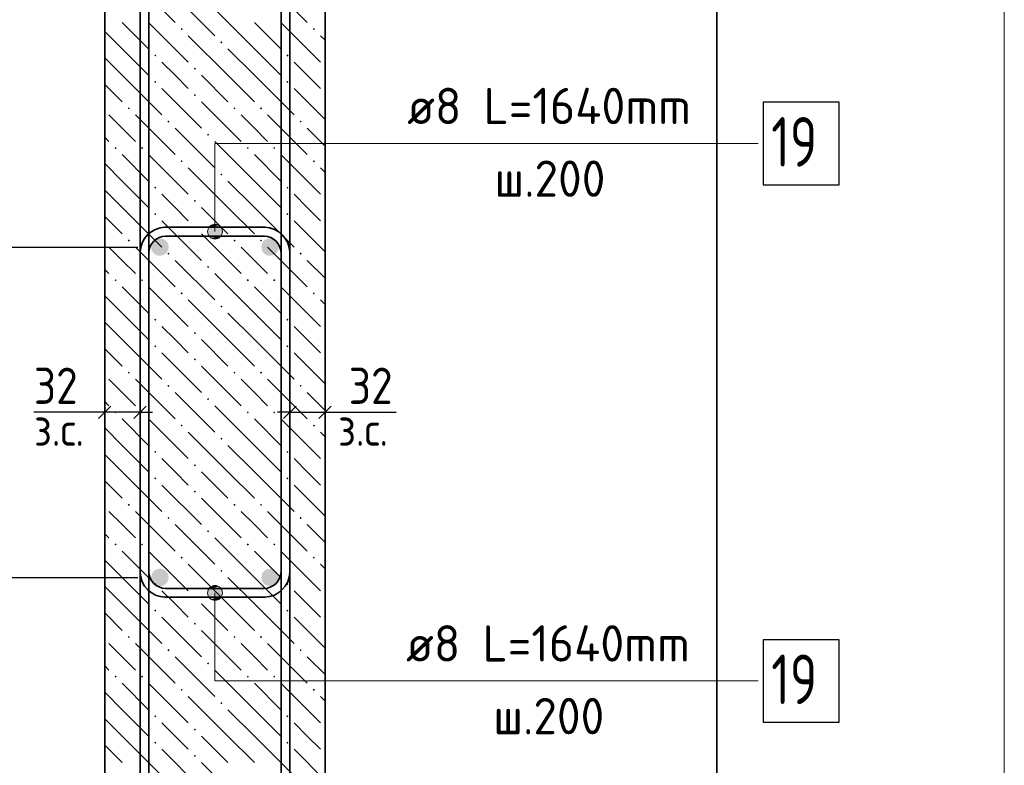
# Model space of a CAD drawing. Header units: millimetres. Extents: x 0 to 42000, y 0 to 29700.
# Tile 8 of 12: x 15087 to 21046, y 21412 to 25925. Entities that reach past the tile are written whole.
import ezdxf

# ---------------------------------------------------------------- set-up
doc = ezdxf.new("R2010")
doc.units = ezdxf.units.MM
for name, color, linetype, lineweight in [('S1 Продольная арматура', 7, 'Continuous', 35), ('Standard', 7, 'Continuous', 25), ('ЖБ Пилон', 7, 'Continuous', 35), ('Позиционная метка линия выноска', 7, 'Continuous', 13)]:
    doc.layers.add(name, color=color, linetype=linetype, lineweight=lineweight)
doc.layers.add('Размерная выноска', color=7, linetype='Continuous')
doc.layers.add('Хомут', color=7, linetype='Continuous', lineweight=25, true_color=0x6e3c1e)
doc.styles.add('ISOCPEUR', font='txt')

msp = doc.modelspace()

# ---------------------------------------------------------------- hatches: boundary and pattern name
at = {"layer": 'S1 Продольная арматура', "linetype": 'Continuous', "lineweight": 18, "transparency": 33554687}
for points in [[(15989.1, 24549), (15985, 24569.4), (15973.5, 24586.7), (15956.2, 24598.3), (15935.8, 24602.3), (15915.4, 24598.3), (15898, 24586.7), (15886.5, 24569.4), (15882.4, 24549), (15886.5, 24528.6), (15898, 24511.3), (15915.4, 24499.7), (15935.8, 24495.7), (15956.2, 24499.7), (15973.5, 24511.3), (15985, 24528.6)], [(15989.1, 24549), (15985, 24569.4), (15973.5, 24586.7), (15956.2, 24598.3), (15935.8, 24602.3), (15915.4, 24598.3), (15898, 24586.7), (15886.5, 24569.4), (15882.4, 24549), (15886.5, 24528.6), (15898, 24511.3), (15915.4, 24499.7), (15935.8, 24495.7), (15956.2, 24499.7), (15973.5, 24511.3), (15985, 24528.6)], [(16655.8, 24549), (16651.7, 24569.4), (16640.1, 24586.7), (16622.8, 24598.3), (16602.4, 24602.3), (16582, 24598.3), (16564.7, 24586.7), (16553.1, 24569.4), (16549.1, 24549), (16553.1, 24528.6), (16564.7, 24511.3), (16582, 24499.7), (16602.4, 24495.7), (16622.8, 24499.7), (16640.1, 24511.3), (16651.7, 24528.6)], [(16655.8, 24549), (16651.7, 24569.4), (16640.1, 24586.7), (16622.8, 24598.3), (16602.4, 24602.3), (16582, 24598.3), (16564.7, 24586.7), (16553.1, 24569.4), (16549.1, 24549), (16553.1, 24528.6), (16564.7, 24511.3), (16582, 24499.7), (16602.4, 24495.7), (16622.8, 24499.7), (16640.1, 24511.3), (16651.7, 24528.6)], [(15989.1, 22549), (15985, 22569.4), (15973.5, 22586.7), (15956.2, 22598.3), (15935.8, 22602.3), (15915.4, 22598.3), (15898, 22586.7), (15886.5, 22569.4), (15882.4, 22549), (15886.5, 22528.6), (15898, 22511.3), (15915.4, 22499.7), (15935.8, 22495.7), (15956.2, 22499.7), (15973.5, 22511.3), (15985, 22528.6)], [(15989.1, 22549), (15985, 22569.4), (15973.5, 22586.7), (15956.2, 22598.3), (15935.8, 22602.3), (15915.4, 22598.3), (15898, 22586.7), (15886.5, 22569.4), (15882.4, 22549), (15886.5, 22528.6), (15898, 22511.3), (15915.4, 22499.7), (15935.8, 22495.7), (15956.2, 22499.7), (15973.5, 22511.3), (15985, 22528.6)], [(16655.8, 22549), (16651.7, 22569.4), (16640.1, 22586.7), (16622.8, 22598.3), (16602.4, 22602.3), (16582, 22598.3), (16564.7, 22586.7), (16553.1, 22569.4), (16549.1, 22549), (16553.1, 22528.6), (16564.7, 22511.3), (16582, 22499.7), (16602.4, 22495.7), (16622.8, 22499.7), (16640.1, 22511.3), (16651.7, 22528.6)], [(16655.8, 22549), (16651.7, 22569.4), (16640.1, 22586.7), (16622.8, 22598.3), (16602.4, 22602.3), (16582, 22598.3), (16564.7, 22586.7), (16553.1, 22569.4), (16549.1, 22549), (16553.1, 22528.6), (16564.7, 22511.3), (16582, 22499.7), (16602.4, 22495.7), (16622.8, 22499.7), (16640.1, 22511.3), (16651.7, 22528.6)]]:
    msp.add_hatch(color=7, dxfattribs=at).paths.add_polyline_path(points)
at = {"layer": 'ЖБ Пилон', "linetype": 'Continuous', "lineweight": 18, "transparency": 33554687}
for points in [[(16061.3, 25868.5), (16067.8, 25875), (16074.3, 25868.5), (16067.8, 25862)], [(16861.3, 25868.5), (16867.8, 25875), (16874.3, 25868.5), (16867.8, 25862)], [(16301.3, 25788.5), (16307.8, 25795), (16314.3, 25788.5), (16307.8, 25782)], [(15901.3, 25708.5), (15907.8, 25715), (15914.3, 25708.5), (15907.8, 25702)], [(16701.3, 25708.5), (16707.8, 25715), (16714.3, 25708.5), (16707.8, 25702)], [(16141.3, 25628.5), (16147.8, 25635), (16154.3, 25628.5), (16147.8, 25622)], [(15901.3, 25548.5), (15907.8, 25555), (15914.3, 25548.5), (15907.8, 25542)], [(16701.3, 25548.5), (16707.8, 25555), (16714.3, 25548.5), (16707.8, 25542)], [(16141.3, 25468.5), (16147.8, 25475), (16154.3, 25468.5), (16147.8, 25462)], [(15741.3, 25388.5), (15747.8, 25395), (15754.3, 25388.5), (15747.8, 25382)], [(16381.3, 25388.5), (16387.8, 25395), (16394.3, 25388.5), (16387.8, 25382)], [(16541.3, 25388.5), (16547.8, 25395), (16554.3, 25388.5), (16547.8, 25382)], [(15981.3, 25308.5), (15987.8, 25315), (15994.3, 25308.5), (15987.8, 25302)], [(16781.3, 25308.5), (16787.8, 25315), (16794.3, 25308.5), (16787.8, 25302)], [(16221.3, 25228.5), (16227.8, 25235), (16234.3, 25228.5), (16227.8, 25222)], [(15661.3, 25148.5), (15667.8, 25155), (15674.3, 25148.5), (15667.8, 25142)], [(15821.3, 25148.5), (15827.8, 25155), (15834.3, 25148.5), (15827.8, 25142)], [(16461.3, 25148.5), (16467.8, 25155), (16474.3, 25148.5), (16467.8, 25142)], [(16621.3, 25148.5), (16627.8, 25155), (16634.3, 25148.5), (16627.8, 25142)], [(16061.3, 25068.5), (16067.8, 25075), (16074.3, 25068.5), (16067.8, 25062)], [(16861.3, 25068.5), (16867.8, 25075), (16874.3, 25068.5), (16867.8, 25062)], [(16301.3, 24988.5), (16307.8, 24995), (16314.3, 24988.5), (16307.8, 24982)], [(15901.3, 24908.5), (15907.8, 24915), (15914.3, 24908.5), (15907.8, 24902)], [(16701.3, 24908.5), (16707.8, 24915), (16714.3, 24908.5), (16707.8, 24902)], [(16141.3, 24828.5), (16147.8, 24835), (16154.3, 24828.5), (16147.8, 24822)], [(15901.3, 24748.5), (15907.8, 24755), (15914.3, 24748.5), (15907.8, 24742)], [(16701.3, 24748.5), (16707.8, 24755), (16714.3, 24748.5), (16707.8, 24742)], [(16141.3, 24668.5), (16147.8, 24675), (16154.3, 24668.5), (16147.8, 24662)], [(15741.3, 24588.5), (15747.8, 24595), (15754.3, 24588.5), (15747.8, 24582)], [(16381.3, 24588.5), (16387.8, 24595), (16394.3, 24588.5), (16387.8, 24582)], [(16541.3, 24588.5), (16547.8, 24595), (16554.3, 24588.5), (16547.8, 24582)], [(15981.3, 24508.5), (15987.8, 24515), (15994.3, 24508.5), (15987.8, 24502)], [(16781.3, 24508.5), (16787.8, 24515), (16794.3, 24508.5), (16787.8, 24502)], [(16221.3, 24428.5), (16227.8, 24435), (16234.3, 24428.5), (16227.8, 24422)], [(15661.3, 24348.5), (15667.8, 24355), (15674.3, 24348.5), (15667.8, 24342)], [(15821.3, 24348.5), (15827.8, 24355), (15834.3, 24348.5), (15827.8, 24342)], [(16461.3, 24348.5), (16467.8, 24355), (16474.3, 24348.5), (16467.8, 24342)], [(16621.3, 24348.5), (16627.8, 24355), (16634.3, 24348.5), (16627.8, 24342)], [(16061.3, 24268.5), (16067.8, 24275), (16074.3, 24268.5), (16067.8, 24262)], [(16861.3, 24268.5), (16867.8, 24275), (16874.3, 24268.5), (16867.8, 24262)], [(16301.3, 24188.5), (16307.8, 24195), (16314.3, 24188.5), (16307.8, 24182)], [(15901.3, 24108.5), (15907.8, 24115), (15914.3, 24108.5), (15907.8, 24102)], [(16701.3, 24108.5), (16707.8, 24115), (16714.3, 24108.5), (16707.8, 24102)], [(16141.3, 24028.5), (16147.8, 24035), (16154.3, 24028.5), (16147.8, 24022)], [(15901.3, 23948.5), (15907.8, 23955), (15914.3, 23948.5), (15907.8, 23942)], [(16701.3, 23948.5), (16707.8, 23955), (16714.3, 23948.5), (16707.8, 23942)], [(16141.3, 23868.5), (16147.8, 23875), (16154.3, 23868.5), (16147.8, 23862)], [(15741.3, 23788.5), (15747.8, 23795), (15754.3, 23788.5), (15747.8, 23782)], [(16381.3, 23788.5), (16387.8, 23795), (16394.3, 23788.5), (16387.8, 23782)], [(16541.3, 23788.5), (16547.8, 23795), (16554.3, 23788.5), (16547.8, 23782)], [(15981.3, 23708.5), (15987.8, 23715), (15994.3, 23708.5), (15987.8, 23702)], [(16781.3, 23708.5), (16787.8, 23715), (16794.3, 23708.5), (16787.8, 23702)], [(16221.3, 23628.5), (16227.8, 23635), (16234.3, 23628.5), (16227.8, 23622)], [(15661.3, 23548.5), (15667.8, 23555), (15674.3, 23548.5), (15667.8, 23542)], [(15821.3, 23548.5), (15827.8, 23555), (15834.3, 23548.5), (15827.8, 23542)], [(16461.3, 23548.5), (16467.8, 23555), (16474.3, 23548.5), (16467.8, 23542)], [(16621.3, 23548.5), (16627.8, 23555), (16634.3, 23548.5), (16627.8, 23542)], [(16061.3, 23468.5), (16067.8, 23475), (16074.3, 23468.5), (16067.8, 23462)], [(16861.3, 23468.5), (16867.8, 23475), (16874.3, 23468.5), (16867.8, 23462)], [(16301.3, 23388.5), (16307.8, 23395), (16314.3, 23388.5), (16307.8, 23382)], [(15901.3, 23308.5), (15907.8, 23315), (15914.3, 23308.5), (15907.8, 23302)], [(16701.3, 23308.5), (16707.8, 23315), (16714.3, 23308.5), (16707.8, 23302)], [(16141.3, 23228.5), (16147.8, 23235), (16154.3, 23228.5), (16147.8, 23222)], [(15901.3, 23148.5), (15907.8, 23155), (15914.3, 23148.5), (15907.8, 23142)], [(16701.3, 23148.5), (16707.8, 23155), (16714.3, 23148.5), (16707.8, 23142)], [(16141.3, 23068.5), (16147.8, 23075), (16154.3, 23068.5), (16147.8, 23062)], [(15741.3, 22988.5), (15747.8, 22995), (15754.3, 22988.5), (15747.8, 22982)], [(16381.3, 22988.5), (16387.8, 22995), (16394.3, 22988.5), (16387.8, 22982)], [(16541.3, 22988.5), (16547.8, 22995), (16554.3, 22988.5), (16547.8, 22982)], [(15981.3, 22908.5), (15987.8, 22915), (15994.3, 22908.5), (15987.8, 22902)], [(16781.3, 22908.5), (16787.8, 22915), (16794.3, 22908.5), (16787.8, 22902)], [(16221.3, 22828.5), (16227.8, 22835), (16234.3, 22828.5), (16227.8, 22822)], [(15661.3, 22748.5), (15667.8, 22755), (15674.3, 22748.5), (15667.8, 22742)], [(15821.3, 22748.5), (15827.8, 22755), (15834.3, 22748.5), (15827.8, 22742)], [(16461.3, 22748.5), (16467.8, 22755), (16474.3, 22748.5), (16467.8, 22742)], [(16621.3, 22748.5), (16627.8, 22755), (16634.3, 22748.5), (16627.8, 22742)], [(16061.3, 22668.5), (16067.8, 22675), (16074.3, 22668.5), (16067.8, 22662)], [(16861.3, 22668.5), (16867.8, 22675), (16874.3, 22668.5), (16867.8, 22662)], [(16301.3, 22588.5), (16307.8, 22595), (16314.3, 22588.5), (16307.8, 22582)], [(15901.3, 22508.5), (15907.8, 22515), (15914.3, 22508.5), (15907.8, 22502)], [(16701.3, 22508.5), (16707.8, 22515), (16714.3, 22508.5), (16707.8, 22502)], [(16141.3, 22428.5), (16147.8, 22435), (16154.3, 22428.5), (16147.8, 22422)], [(15901.3, 22348.5), (15907.8, 22355), (15914.3, 22348.5), (15907.8, 22342)], [(16701.3, 22348.5), (16707.8, 22355), (16714.3, 22348.5), (16707.8, 22342)], [(16141.3, 22268.5), (16147.8, 22275), (16154.3, 22268.5), (16147.8, 22262)], [(15741.3, 22188.5), (15747.8, 22195), (15754.3, 22188.5), (15747.8, 22182)], [(16381.3, 22188.5), (16387.8, 22195), (16394.3, 22188.5), (16387.8, 22182)], [(16541.3, 22188.5), (16547.8, 22195), (16554.3, 22188.5), (16547.8, 22182)], [(15981.3, 22108.5), (15987.8, 22115), (15994.3, 22108.5), (15987.8, 22102)], [(16781.3, 22108.5), (16787.8, 22115), (16794.3, 22108.5), (16787.8, 22102)], [(16221.3, 22028.5), (16227.8, 22035), (16234.3, 22028.5), (16227.8, 22022)], [(15661.3, 21948.5), (15667.8, 21955), (15674.3, 21948.5), (15667.8, 21942)], [(15821.3, 21948.5), (15827.8, 21955), (15834.3, 21948.5), (15827.8, 21942)], [(16461.3, 21948.5), (16467.8, 21955), (16474.3, 21948.5), (16467.8, 21942)], [(16621.3, 21948.5), (16627.8, 21955), (16634.3, 21948.5), (16627.8, 21942)], [(16061.3, 21868.5), (16067.8, 21875), (16074.3, 21868.5), (16067.8, 21862)], [(16861.3, 21868.5), (16867.8, 21875), (16874.3, 21868.5), (16867.8, 21862)], [(16301.3, 21788.5), (16307.8, 21795), (16314.3, 21788.5), (16307.8, 21782)], [(15901.3, 21708.5), (15907.8, 21715), (15914.3, 21708.5), (15907.8, 21702)], [(16701.3, 21708.5), (16707.8, 21715), (16714.3, 21708.5), (16707.8, 21702)], [(16141.3, 21628.5), (16147.8, 21635), (16154.3, 21628.5), (16147.8, 21622)], [(15901.3, 21548.5), (15907.8, 21555), (15914.3, 21548.5), (15907.8, 21542)], [(16701.3, 21548.5), (16707.8, 21555), (16714.3, 21548.5), (16707.8, 21542)], [(16141.3, 21468.5), (16147.8, 21475), (16154.3, 21468.5), (16147.8, 21462)]]:
    msp.add_hatch(color=7, dxfattribs=at).paths.add_polyline_path(points, flags=16)
at = {"layer": 'Позиционная метка линия выноска', "linetype": 'Continuous', "lineweight": 13, "transparency": 33554687}
for points in [[(16291.6, 24681), (16246.6, 24681), (16230.4, 24664.8)], [(16291.6, 24681), (16230.4, 24664.8), (16307.8, 24664.8)], [(16246.6, 24681), (16291.6, 24681), (16269.1, 24687.3)], [(16307.8, 24664.8), (16230.4, 24664.8), (16224.1, 24642.3)], [(16307.8, 24664.8), (16224.1, 24642.3), (16314.1, 24642.3)], [(16314.1, 24642.3), (16224.1, 24642.3), (16230.4, 24619.8)], [(16314.1, 24642.3), (16230.4, 24619.8), (16307.8, 24619.8)], [(16307.8, 24619.8), (16230.4, 24619.8), (16246.6, 24603.6)], [(16307.8, 24619.8), (16246.6, 24603.6), (16291.6, 24603.6)], [(16291.6, 24603.6), (16246.6, 24603.6), (16269.1, 24597.3)], [(16224.1, 22455.7), (16314.1, 22455.7), (16307.8, 22478.2)], [(16224.1, 22455.7), (16307.8, 22478.2), (16230.4, 22478.2)], [(16230.4, 22478.2), (16307.8, 22478.2), (16291.6, 22494.4)], [(16230.4, 22478.2), (16291.6, 22494.4), (16246.6, 22494.4)], [(16246.6, 22494.4), (16291.6, 22494.4), (16269.1, 22500.7)], [(16230.4, 22433.2), (16314.1, 22455.7), (16224.1, 22455.7)], [(16230.4, 22433.2), (16307.8, 22433.2), (16314.1, 22455.7)], [(16246.6, 22417), (16307.8, 22433.2), (16230.4, 22433.2)], [(16246.6, 22417), (16291.6, 22417), (16307.8, 22433.2)], [(16291.6, 22417), (16246.6, 22417), (16269.1, 22410.7)]]:
    msp.add_hatch(color=7, dxfattribs=at).paths.add_polyline_path(points)

# ---------------------------------------------------------------- linework, layer by layer
at = {"layer": 'Standard', "color": 7, "linetype": 'Continuous', "lineweight": -3, "transparency": 33554687}
for p, q in [((14877.7, 24549), (15802.4, 24549)), ((15602.4, 23549), (15602.4, 23674)), ((15815.8, 23549), (15815.8, 23674)), ((16722.4, 23549), (16722.4, 23674)), ((16935.8, 23549), (16935.8, 23674)), ((15602.4, 23549), (15527.4, 23549)), ((15602.4, 23549), (15602.4, 23424)), ((15815.8, 23549), (15602.4, 23549)), ((15815.8, 23549), (15815.8, 23424)), ((15815.8, 23549), (15890.8, 23549)), ((16722.4, 23549), (16647.4, 23549)), ((16722.4, 23549), (16722.4, 23424)), ((16722.4, 23549), (16935.8, 23549)), ((16935.8, 23549), (16935.8, 23424)), ((16935.8, 23549), (17010.8, 23549)), ((14877.7, 22549), (15802.4, 22549))]:
    msp.add_line(p, q, dxfattribs=at)
at = {"layer": 'Standard', "color": 7, "linetype": 'Continuous', "lineweight": 25, "transparency": 33554687}
for p, q in [((15639.9, 23586.5), (15564.9, 23511.5)), ((15853.3, 23586.5), (15778.3, 23511.5)), ((16684.9, 23511.5), (16759.9, 23586.5)), ((16898.3, 23511.5), (16973.3, 23586.5))]:
    msp.add_line(p, q, dxfattribs=at)
at = {"layer": 'Standard', "color": 7, "linetype": 'Continuous', "lineweight": 13, "transparency": 33554687}
msp.add_lwpolyline([(21046.1, 29200), (2000, 29200), (2000, 13705.3), (21046.1, 13705.3), (21046.1, 29200)], dxfattribs=at)
at = {"layer": 'Standard', "color": 254, "linetype": 'Continuous', "lineweight": 35, "true_color": 0xc4c4ff, "transparency": 33554687}
msp.add_lwpolyline([(13737.6, 17916.6), (19306.5, 17916.6), (19306.5, 28483.4), (13737.6, 28483.4), (13737.6, 17916.6)], dxfattribs=at)
at = {"layer": 'ЖБ Пилон', "color": 7, "linetype": 'Continuous', "lineweight": 35, "transparency": 33554687}
for p, q in [((15602.4, 26882.3), (15602.4, 20215.7)), ((16935.8, 20215.7), (16935.8, 26882.3))]:
    msp.add_line(p, q, dxfattribs=at)
at = {"layer": 'ЖБ Пилон', "color": 9, "linetype": 'Continuous', "lineweight": 18, "true_color": 0xc7c7c7, "transparency": 33554687}
for p, q in [((15787.8, 26148.5), (16027.8, 25908.5)), ((16587.8, 26148.5), (16827.8, 25908.5)), ((16027.8, 26068.5), (16267.8, 25828.5)), ((16507.8, 25748.5), (16267.8, 25988.5)), ((15707.8, 25908.5), (15867.8, 25748.5)), ((15867.8, 25908.5), (16107.8, 25668.5)), ((16507.8, 25908.5), (16667.8, 25748.5)), ((16667.8, 25908.5), (16907.8, 25668.5)), ((15707.8, 25748.5), (15602.4, 25853.8)), ((16347.8, 25588.5), (16107.8, 25828.5)), ((16935.8, 25800.5), (16907.8, 25828.5)), ((15707.8, 25748.5), (15867.8, 25588.5)), ((16347.8, 25748.5), (16507.8, 25588.5)), ((16507.8, 25748.5), (16667.8, 25588.5)), ((15602.4, 25693.8), (15707.8, 25588.5)), ((16027.8, 25588.5), (15947.8, 25668.5)), ((16827.8, 25588.5), (16747.8, 25668.5)), ((15707.8, 25588.5), (15947.8, 25348.5)), ((16107.8, 25508.5), (16027.8, 25588.5)), ((16187.8, 25588.5), (16347.8, 25428.5)), ((16347.8, 25588.5), (16507.8, 25428.5)), ((16507.8, 25588.5), (16747.8, 25348.5)), ((16907.8, 25508.5), (16827.8, 25588.5)), ((15602.4, 25533.8), (15707.8, 25428.5)), ((15947.8, 25508.5), (16187.8, 25268.5)), ((16747.8, 25508.5), (16935.8, 25320.5)), ((16187.8, 25428.5), (16427.8, 25188.5)), ((15707.8, 25268.5), (15627.8, 25348.5)), ((15787.8, 25348.5), (16027.8, 25108.5)), ((16507.8, 25268.5), (16427.8, 25348.5)), ((16587.8, 25348.5), (16827.8, 25108.5)), ((15787.8, 25188.5), (15707.8, 25268.5)), ((16027.8, 25268.5), (16267.8, 25028.5)), ((16587.8, 25188.5), (16507.8, 25268.5)), ((16827.8, 25268.5), (16935.8, 25160.5)), ((15602.4, 25213.8), (15627.8, 25188.5)), ((16507.8, 24948.5), (16267.8, 25188.5)), ((15707.8, 25108.5), (15867.8, 24948.5)), ((15867.8, 25108.5), (16107.8, 24868.5)), ((16507.8, 25108.5), (16667.8, 24948.5)), ((16667.8, 25108.5), (16907.8, 24868.5)), ((15707.8, 24948.5), (15602.4, 25053.8)), ((16347.8, 24788.5), (16107.8, 25028.5)), ((16935.8, 25000.5), (16907.8, 25028.5)), ((15707.8, 24948.5), (15867.8, 24788.5)), ((16347.8, 24948.5), (16507.8, 24788.5)), ((16507.8, 24948.5), (16667.8, 24788.5)), ((15602.4, 24893.8), (15707.8, 24788.5)), ((16027.8, 24788.5), (15947.8, 24868.5)), ((16827.8, 24788.5), (16747.8, 24868.5)), ((15707.8, 24788.5), (15947.8, 24548.5)), ((16107.8, 24708.5), (16027.8, 24788.5)), ((16187.8, 24788.5), (16347.8, 24628.5)), ((16347.8, 24788.5), (16507.8, 24628.5)), ((16507.8, 24788.5), (16747.8, 24548.5)), ((16907.8, 24708.5), (16827.8, 24788.5)), ((15602.4, 24733.8), (15707.8, 24628.5)), ((15947.8, 24708.5), (16187.8, 24468.5)), ((16747.8, 24708.5), (16935.8, 24520.5)), ((16187.8, 24628.5), (16427.8, 24388.5)), ((15707.8, 24468.5), (15627.8, 24548.5)), ((15787.8, 24548.5), (16027.8, 24308.5)), ((16507.8, 24468.5), (16427.8, 24548.5)), ((16587.8, 24548.5), (16827.8, 24308.5)), ((15787.8, 24388.5), (15707.8, 24468.5)), ((16027.8, 24468.5), (16267.8, 24228.5)), ((16587.8, 24388.5), (16507.8, 24468.5)), ((16827.8, 24468.5), (16935.8, 24360.5)), ((15602.4, 24413.8), (15627.8, 24388.5)), ((16507.8, 24148.5), (16267.8, 24388.5)), ((15707.8, 24148.5), (15602.4, 24253.8)), ((15707.8, 24308.5), (15867.8, 24148.5)), ((15867.8, 24308.5), (16107.8, 24068.5)), ((16507.8, 24308.5), (16667.8, 24148.5)), ((16667.8, 24308.5), (16907.8, 24068.5)), ((16347.8, 23988.5), (16107.8, 24228.5)), ((16935.8, 24200.5), (16907.8, 24228.5)), ((15707.8, 24148.5), (15867.8, 23988.5)), ((16347.8, 24148.5), (16507.8, 23988.5)), ((16507.8, 24148.5), (16667.8, 23988.5)), ((15602.4, 24093.8), (15707.8, 23988.5)), ((16027.8, 23988.5), (15947.8, 24068.5)), ((16827.8, 23988.5), (16747.8, 24068.5)), ((15707.8, 23988.5), (15947.8, 23748.5)), ((16107.8, 23908.5), (16027.8, 23988.5)), ((16187.8, 23988.5), (16347.8, 23828.5)), ((16347.8, 23988.5), (16507.8, 23828.5)), ((16507.8, 23988.5), (16747.8, 23748.5)), ((16907.8, 23908.5), (16827.8, 23988.5)), ((15602.4, 23933.8), (15707.8, 23828.5)), ((15947.8, 23908.5), (16187.8, 23668.5)), ((16747.8, 23908.5), (16935.8, 23720.5)), ((16187.8, 23828.5), (16427.8, 23588.5)), ((15707.8, 23668.5), (15627.8, 23748.5)), ((15787.8, 23748.5), (16027.8, 23508.5)), ((16507.8, 23668.5), (16427.8, 23748.5)), ((16587.8, 23748.5), (16827.8, 23508.5)), ((15787.8, 23588.5), (15707.8, 23668.5)), ((16027.8, 23668.5), (16267.8, 23428.5)), ((16587.8, 23588.5), (16507.8, 23668.5)), ((16827.8, 23668.5), (16935.8, 23560.5)), ((15602.4, 23613.8), (15627.8, 23588.5)), ((16507.8, 23348.5), (16267.8, 23588.5)), ((15707.8, 23508.5), (15867.8, 23348.5)), ((15867.8, 23508.5), (16107.8, 23268.5)), ((16507.8, 23508.5), (16667.8, 23348.5)), ((16667.8, 23508.5), (16907.8, 23268.5)), ((15707.8, 23348.5), (15602.4, 23453.8)), ((16347.8, 23188.5), (16107.8, 23428.5)), ((16935.8, 23400.5), (16907.8, 23428.5)), ((15707.8, 23348.5), (15867.8, 23188.5)), ((16347.8, 23348.5), (16507.8, 23188.5)), ((16507.8, 23348.5), (16667.8, 23188.5)), ((15602.4, 23293.8), (15707.8, 23188.5)), ((16027.8, 23188.5), (15947.8, 23268.5)), ((16827.8, 23188.5), (16747.8, 23268.5)), ((15707.8, 23188.5), (15947.8, 22948.5)), ((16107.8, 23108.5), (16027.8, 23188.5)), ((16187.8, 23188.5), (16347.8, 23028.5)), ((16347.8, 23188.5), (16507.8, 23028.5)), ((16507.8, 23188.5), (16747.8, 22948.5)), ((16907.8, 23108.5), (16827.8, 23188.5)), ((15602.4, 23133.8), (15707.8, 23028.5)), ((15947.8, 23108.5), (16187.8, 22868.5)), ((16747.8, 23108.5), (16935.8, 22920.5)), ((16187.8, 23028.5), (16427.8, 22788.5)), ((15707.8, 22868.5), (15627.8, 22948.5)), ((15787.8, 22948.5), (16027.8, 22708.5)), ((16507.8, 22868.5), (16427.8, 22948.5)), ((16587.8, 22948.5), (16827.8, 22708.5)), ((15787.8, 22788.5), (15707.8, 22868.5)), ((16027.8, 22868.5), (16267.8, 22628.5)), ((16587.8, 22788.5), (16507.8, 22868.5)), ((16827.8, 22868.5), (16935.8, 22760.5)), ((15602.4, 22813.8), (15627.8, 22788.5)), ((16507.8, 22548.5), (16267.8, 22788.5)), ((15707.8, 22708.5), (15867.8, 22548.5)), ((15867.8, 22708.5), (16107.8, 22468.5)), ((16507.8, 22708.5), (16667.8, 22548.5)), ((16667.8, 22708.5), (16907.8, 22468.5)), ((15707.8, 22548.5), (15602.4, 22653.8)), ((16347.8, 22388.5), (16107.8, 22628.5)), ((16935.8, 22600.5), (16907.8, 22628.5)), ((15707.8, 22548.5), (15867.8, 22388.5)), ((16347.8, 22548.5), (16507.8, 22388.5)), ((16507.8, 22548.5), (16667.8, 22388.5)), ((15602.4, 22493.8), (15707.8, 22388.5)), ((16027.8, 22388.5), (15947.8, 22468.5)), ((16827.8, 22388.5), (16747.8, 22468.5)), ((15707.8, 22388.5), (15947.8, 22148.5)), ((16107.8, 22308.5), (16027.8, 22388.5)), ((16187.8, 22388.5), (16347.8, 22228.5)), ((16347.8, 22388.5), (16507.8, 22228.5)), ((16507.8, 22388.5), (16747.8, 22148.5)), ((16907.8, 22308.5), (16827.8, 22388.5)), ((15602.4, 22333.8), (15707.8, 22228.5)), ((15947.8, 22308.5), (16187.8, 22068.5)), ((16747.8, 22308.5), (16935.8, 22120.5)), ((16187.8, 22228.5), (16427.8, 21988.5)), ((15707.8, 22068.5), (15627.8, 22148.5)), ((15787.8, 22148.5), (16027.8, 21908.5)), ((16507.8, 22068.5), (16427.8, 22148.5)), ((16587.8, 22148.5), (16827.8, 21908.5)), ((15787.8, 21988.5), (15707.8, 22068.5)), ((16027.8, 22068.5), (16267.8, 21828.5)), ((16587.8, 21988.5), (16507.8, 22068.5)), ((16827.8, 22068.5), (16935.8, 21960.5)), ((15602.4, 22013.8), (15627.8, 21988.5)), ((16507.8, 21748.5), (16267.8, 21988.5)), ((15707.8, 21908.5), (15867.8, 21748.5)), ((15867.8, 21908.5), (16107.8, 21668.5)), ((16507.8, 21908.5), (16667.8, 21748.5)), ((16667.8, 21908.5), (16907.8, 21668.5)), ((15707.8, 21748.5), (15602.4, 21853.8)), ((16347.8, 21588.5), (16107.8, 21828.5)), ((16935.8, 21800.5), (16907.8, 21828.5)), ((15602.4, 21693.8), (15707.8, 21588.5)), ((15707.8, 21748.5), (15867.8, 21588.5)), ((16347.8, 21748.5), (16507.8, 21588.5)), ((16507.8, 21748.5), (16667.8, 21588.5)), ((16027.8, 21588.5), (15947.8, 21668.5)), ((16827.8, 21588.5), (16747.8, 21668.5)), ((15707.8, 21588.5), (15947.8, 21348.5)), ((16107.8, 21508.5), (16027.8, 21588.5)), ((16187.8, 21588.5), (16347.8, 21428.5)), ((16347.8, 21588.5), (16507.8, 21428.5)), ((16507.8, 21588.5), (16747.8, 21348.5)), ((16907.8, 21508.5), (16827.8, 21588.5)), ((15602.4, 21533.8), (15707.8, 21428.5)), ((15947.8, 21508.5), (16187.8, 21268.5)), ((16747.8, 21508.5), (16935.8, 21320.5)), ((16187.8, 21428.5), (16427.8, 21188.5))]:
    msp.add_line(p, q, dxfattribs=at)
at = {"layer": 'Позиционная метка линия выноска', "color": 7, "linetype": 'Continuous', "lineweight": 13, "transparency": 33554687}
for p, q in [((16269.1, 24687.3), (16269.1, 24687.3)), ((16224.1, 24642.3), (16224.1, 24642.3)), ((16314.1, 24642.3), (16314.1, 24642.3)), ((16269.1, 24597.3), (16269.1, 24597.3)), ((16269.1, 22500.7), (16269.1, 22500.7)), ((16224.1, 22455.7), (16224.1, 22455.7)), ((16269.1, 22410.7), (16269.1, 22410.7)), ((16314.1, 22455.7), (16314.1, 22455.7))]:
    msp.add_line(p, q, dxfattribs=at)
for points in [[(19555.8, 25175.7), (16269.1, 25175.7), (16269.1, 24642.3)], [(19555.8, 21922.3), (16269.1, 21922.3), (16269.1, 22455.7)]]:
    msp.add_lwpolyline(points, dxfattribs=at)
for centre in [(16269.1, 24642.3), (16269.1, 22455.7)]:
    msp.add_circle(centre, 45, dxfattribs=at)
at = {"layer": 'Размерная выноска', "color": 7, "linetype": 'Continuous', "lineweight": -3, "transparency": 33554687}
for p, q in [((15602.4, 23549), (15172.2, 23549)), ((16935.8, 23549), (17366, 23549))]:
    msp.add_line(p, q, dxfattribs=at)
at = {"layer": 'Хомут', "color": 7, "linetype": 'Continuous', "lineweight": 35, "transparency": 33554687}
for points in [[(16722.4, 26491.2), (16722.4, 22578.8), (16718.6, 22551.5), (16709.2, 22522.9), (16694.5, 22496.7), (16676.4, 22475), (16654.8, 22456.9), (16628.5, 22442.2), (16600, 22432.8), (16572.6, 22429), (15965.6, 22429), (15938.2, 22432.8), (15909.7, 22442.2), (15883.4, 22456.9), (15861.8, 22475), (15843.7, 22496.7), (15829, 22522.9), (15819.6, 22551.5), (15815.8, 22578.8), (15815.8, 26519.2)], [(16722.4, 26491.2), (16722.4, 22578.8), (16718.6, 22551.5), (16709.2, 22522.9), (16694.5, 22496.7), (16676.4, 22475), (16654.8, 22456.9), (16628.5, 22442.2), (16600, 22432.8), (16572.6, 22429), (15965.6, 22429), (15938.2, 22432.8), (15909.7, 22442.2), (15883.4, 22456.9), (15861.8, 22475), (15843.7, 22496.7), (15829, 22522.9), (15819.6, 22551.5), (15815.8, 22578.8), (15815.8, 26519.2)], [(16722.4, 26491.2), (16722.4, 22578.8), (16718.6, 22551.5), (16709.2, 22522.9), (16694.5, 22496.7), (16676.4, 22475), (16654.8, 22456.9), (16628.5, 22442.2), (16600, 22432.8), (16572.6, 22429), (15965.6, 22429), (15938.2, 22432.8), (15909.7, 22442.2), (15883.4, 22456.9), (15861.8, 22475), (15843.7, 22496.7), (15829, 22522.9), (15819.6, 22551.5), (15815.8, 22578.8), (15815.8, 26519.2)], [(16722.4, 26491.2), (16722.4, 22578.8), (16718.6, 22551.5), (16709.2, 22522.9), (16694.5, 22496.7), (16676.4, 22475), (16654.8, 22456.9), (16628.5, 22442.2), (16600, 22432.8), (16572.6, 22429), (15965.6, 22429), (15938.2, 22432.8), (15909.7, 22442.2), (15883.4, 22456.9), (15861.8, 22475), (15843.7, 22496.7), (15829, 22522.9), (15819.6, 22551.5), (15815.8, 22578.8), (15815.8, 26519.2)], [(16722.4, 26491.2), (16722.4, 22578.8), (16718.6, 22551.5), (16709.2, 22522.9), (16694.5, 22496.7), (16676.4, 22475), (16654.8, 22456.9), (16628.5, 22442.2), (16600, 22432.8), (16572.6, 22429), (15965.6, 22429), (15938.2, 22432.8), (15909.7, 22442.2), (15883.4, 22456.9), (15861.8, 22475), (15843.7, 22496.7), (15829, 22522.9), (15819.6, 22551.5), (15815.8, 22578.8), (15815.8, 26519.2)], [(16722.4, 26491.2), (16722.4, 22578.8), (16718.6, 22551.5), (16709.2, 22522.9), (16694.5, 22496.7), (16676.4, 22475), (16654.8, 22456.9), (16628.5, 22442.2), (16600, 22432.8), (16572.6, 22429), (15965.6, 22429), (15938.2, 22432.8), (15909.7, 22442.2), (15883.4, 22456.9), (15861.8, 22475), (15843.7, 22496.7), (15829, 22522.9), (15819.6, 22551.5), (15815.8, 22578.8), (15815.8, 26519.2)], [(15869.1, 26515.5), (15869.1, 22582.5), (15871.7, 22563.6), (15878, 22544.5), (15887.8, 22527), (15899.6, 22512.9), (15913.8, 22501), (15931.3, 22491.3), (15950.3, 22485), (15969.2, 22482.3), (16568.9, 22482.3), (16587.9, 22485), (16606.9, 22491.3), (16624.4, 22501), (16638.6, 22512.9), (16650.4, 22527), (16660.2, 22544.5), (16666.5, 22563.6), (16669.1, 22582.5), (16669.1, 26487.5)], [(15869.1, 26515.5), (15869.1, 22582.5), (15871.7, 22563.6), (15878, 22544.5), (15887.8, 22527), (15899.6, 22512.9), (15913.8, 22501), (15931.3, 22491.3), (15950.3, 22485), (15969.2, 22482.3), (16568.9, 22482.3), (16587.9, 22485), (16606.9, 22491.3), (16624.4, 22501), (16638.6, 22512.9), (16650.4, 22527), (16660.2, 22544.5), (16666.5, 22563.6), (16669.1, 22582.5), (16669.1, 26487.5)], [(15869.1, 26515.5), (15869.1, 22582.5), (15871.7, 22563.6), (15878, 22544.5), (15887.8, 22527), (15899.6, 22512.9), (15913.8, 22501), (15931.3, 22491.3), (15950.3, 22485), (15969.2, 22482.3), (16568.9, 22482.3), (16587.9, 22485), (16606.9, 22491.3), (16624.4, 22501), (16638.6, 22512.9), (16650.4, 22527), (16660.2, 22544.5), (16666.5, 22563.6), (16669.1, 22582.5), (16669.1, 26487.5)], [(15869.1, 26515.5), (15869.1, 22582.5), (15871.7, 22563.6), (15878, 22544.5), (15887.8, 22527), (15899.6, 22512.9), (15913.8, 22501), (15931.3, 22491.3), (15950.3, 22485), (15969.2, 22482.3), (16568.9, 22482.3), (16587.9, 22485), (16606.9, 22491.3), (16624.4, 22501), (16638.6, 22512.9), (16650.4, 22527), (16660.2, 22544.5), (16666.5, 22563.6), (16669.1, 22582.5), (16669.1, 26487.5)], [(15869.1, 26515.5), (15869.1, 22582.5), (15871.7, 22563.6), (15878, 22544.5), (15887.8, 22527), (15899.6, 22512.9), (15913.8, 22501), (15931.3, 22491.3), (15950.3, 22485), (15969.2, 22482.3), (16568.9, 22482.3), (16587.9, 22485), (16606.9, 22491.3), (16624.4, 22501), (16638.6, 22512.9), (16650.4, 22527), (16660.2, 22544.5), (16666.5, 22563.6), (16669.1, 22582.5), (16669.1, 26487.5)], [(15869.1, 26515.5), (15869.1, 22582.5), (15871.7, 22563.6), (15878, 22544.5), (15887.8, 22527), (15899.6, 22512.9), (15913.8, 22501), (15931.3, 22491.3), (15950.3, 22485), (15969.2, 22482.3), (16568.9, 22482.3), (16587.9, 22485), (16606.9, 22491.3), (16624.4, 22501), (16638.6, 22512.9), (16650.4, 22527), (16660.2, 22544.5), (16666.5, 22563.6), (16669.1, 22582.5), (16669.1, 26487.5)], [(15815.8, 20578.8), (15815.8, 24519.2), (15819.6, 24546.6), (15829, 24575.1), (15843.7, 24601.4), (15861.8, 24623), (15883.4, 24641.1), (15909.7, 24655.8), (15938.2, 24665.2), (15965.6, 24669), (16572.6, 24669), (16600, 24665.2), (16628.5, 24655.8), (16654.8, 24641.1), (16676.4, 24623), (16694.5, 24601.4), (16709.2, 24575.1), (16718.6, 24546.6), (16722.4, 24519.2), (16722.4, 20606.8)], [(15815.8, 20578.8), (15815.8, 24519.2), (15819.6, 24546.6), (15829, 24575.1), (15843.7, 24601.4), (15861.8, 24623), (15883.4, 24641.1), (15909.7, 24655.8), (15938.2, 24665.2), (15965.6, 24669), (16572.6, 24669), (16600, 24665.2), (16628.5, 24655.8), (16654.8, 24641.1), (16676.4, 24623), (16694.5, 24601.4), (16709.2, 24575.1), (16718.6, 24546.6), (16722.4, 24519.2), (16722.4, 20606.8)], [(15815.8, 20578.8), (15815.8, 24519.2), (15819.6, 24546.6), (15829, 24575.1), (15843.7, 24601.4), (15861.8, 24623), (15883.4, 24641.1), (15909.7, 24655.8), (15938.2, 24665.2), (15965.6, 24669), (16572.6, 24669), (16600, 24665.2), (16628.5, 24655.8), (16654.8, 24641.1), (16676.4, 24623), (16694.5, 24601.4), (16709.2, 24575.1), (16718.6, 24546.6), (16722.4, 24519.2), (16722.4, 20606.8)], [(15815.8, 20578.8), (15815.8, 24519.2), (15819.6, 24546.6), (15829, 24575.1), (15843.7, 24601.4), (15861.8, 24623), (15883.4, 24641.1), (15909.7, 24655.8), (15938.2, 24665.2), (15965.6, 24669), (16572.6, 24669), (16600, 24665.2), (16628.5, 24655.8), (16654.8, 24641.1), (16676.4, 24623), (16694.5, 24601.4), (16709.2, 24575.1), (16718.6, 24546.6), (16722.4, 24519.2), (16722.4, 20606.8)], [(15815.8, 20578.8), (15815.8, 24519.2), (15819.6, 24546.6), (15829, 24575.1), (15843.7, 24601.4), (15861.8, 24623), (15883.4, 24641.1), (15909.7, 24655.8), (15938.2, 24665.2), (15965.6, 24669), (16572.6, 24669), (16600, 24665.2), (16628.5, 24655.8), (16654.8, 24641.1), (16676.4, 24623), (16694.5, 24601.4), (16709.2, 24575.1), (16718.6, 24546.6), (16722.4, 24519.2), (16722.4, 20606.8)], [(15815.8, 20578.8), (15815.8, 24519.2), (15819.6, 24546.6), (15829, 24575.1), (15843.7, 24601.4), (15861.8, 24623), (15883.4, 24641.1), (15909.7, 24655.8), (15938.2, 24665.2), (15965.6, 24669), (16572.6, 24669), (16600, 24665.2), (16628.5, 24655.8), (16654.8, 24641.1), (16676.4, 24623), (16694.5, 24601.4), (16709.2, 24575.1), (16718.6, 24546.6), (16722.4, 24519.2), (16722.4, 20606.8)], [(16669.1, 20610.5), (16669.1, 24515.5), (16666.5, 24534.4), (16660.2, 24553.5), (16650.4, 24571), (16638.6, 24585.1), (16624.4, 24597), (16606.9, 24606.8), (16587.9, 24613), (16568.9, 24615.7), (15969.2, 24615.7), (15950.3, 24613), (15931.3, 24606.8), (15913.8, 24597), (15899.6, 24585.1), (15887.8, 24571), (15878, 24553.5), (15871.7, 24534.4), (15869.1, 24515.5), (15869.1, 20582.5)], [(16669.1, 20610.5), (16669.1, 24515.5), (16666.5, 24534.4), (16660.2, 24553.5), (16650.4, 24571), (16638.6, 24585.1), (16624.4, 24597), (16606.9, 24606.8), (16587.9, 24613), (16568.9, 24615.7), (15969.2, 24615.7), (15950.3, 24613), (15931.3, 24606.8), (15913.8, 24597), (15899.6, 24585.1), (15887.8, 24571), (15878, 24553.5), (15871.7, 24534.4), (15869.1, 24515.5), (15869.1, 20582.5)], [(16669.1, 20610.5), (16669.1, 24515.5), (16666.5, 24534.4), (16660.2, 24553.5), (16650.4, 24571), (16638.6, 24585.1), (16624.4, 24597), (16606.9, 24606.8), (16587.9, 24613), (16568.9, 24615.7), (15969.2, 24615.7), (15950.3, 24613), (15931.3, 24606.8), (15913.8, 24597), (15899.6, 24585.1), (15887.8, 24571), (15878, 24553.5), (15871.7, 24534.4), (15869.1, 24515.5), (15869.1, 20582.5)], [(16669.1, 20610.5), (16669.1, 24515.5), (16666.5, 24534.4), (16660.2, 24553.5), (16650.4, 24571), (16638.6, 24585.1), (16624.4, 24597), (16606.9, 24606.8), (16587.9, 24613), (16568.9, 24615.7), (15969.2, 24615.7), (15950.3, 24613), (15931.3, 24606.8), (15913.8, 24597), (15899.6, 24585.1), (15887.8, 24571), (15878, 24553.5), (15871.7, 24534.4), (15869.1, 24515.5), (15869.1, 20582.5)], [(16669.1, 20610.5), (16669.1, 24515.5), (16666.5, 24534.4), (16660.2, 24553.5), (16650.4, 24571), (16638.6, 24585.1), (16624.4, 24597), (16606.9, 24606.8), (16587.9, 24613), (16568.9, 24615.7), (15969.2, 24615.7), (15950.3, 24613), (15931.3, 24606.8), (15913.8, 24597), (15899.6, 24585.1), (15887.8, 24571), (15878, 24553.5), (15871.7, 24534.4), (15869.1, 24515.5), (15869.1, 20582.5)], [(16669.1, 20610.5), (16669.1, 24515.5), (16666.5, 24534.4), (16660.2, 24553.5), (16650.4, 24571), (16638.6, 24585.1), (16624.4, 24597), (16606.9, 24606.8), (16587.9, 24613), (16568.9, 24615.7), (15969.2, 24615.7), (15950.3, 24613), (15931.3, 24606.8), (15913.8, 24597), (15899.6, 24585.1), (15887.8, 24571), (15878, 24553.5), (15871.7, 24534.4), (15869.1, 24515.5), (15869.1, 20582.5)]]:
    msp.add_lwpolyline(points, dxfattribs=at)
at = {"layer": 'Хомут', "color": 7, "linetype": 'Continuous', "lineweight": 25, "transparency": 33554687}
for points in [[(19585.8, 24925.7), (20045.8, 24925.7), (20045.8, 25425.7), (19585.8, 25425.7), (19585.8, 24925.7)], [(19585.8, 21672.3), (20045.8, 21672.3), (20045.8, 22172.3), (19585.8, 22172.3), (19585.8, 21672.3)]]:
    msp.add_lwpolyline(points, dxfattribs=at)

# ---------------------------------------------------------------- texts
at = {"layer": 'Standard', "color": 7, "linetype": 'Continuous', "lineweight": 25, "transparency": 33554687, "char_height": 220, "attachment_point": 7, "style": 'ISOCPEUR'}
for insert, width in [((15173.2, 23599), 403.932), ((17078.9, 23599), 403.924)]:
    msp.add_mtext('\\W0.87;32', dxfattribs=dict(at, insert=insert, width=width))
at = {"layer": 'Standard', "color": 7, "linetype": 'Continuous', "lineweight": 18, "transparency": 33554687, "char_height": 200, "attachment_point": 7, "style": 'ISOCPEUR'}
for insert, width in [((15174.1, 23345.9), 459.942), ((17014.1, 23345.9), 459.949)]:
    msp.add_mtext('\\W0.90;з.с.', dxfattribs=dict(at, insert=insert, width=width))
at = {"layer": 'Хомут', "color": 7, "linetype": 'Continuous', "lineweight": 13, "transparency": 33554687, "attachment_point": 7, "style": 'ISOCPEUR'}
for s, insert, char_height, width in [('\\W0.96;ø8 L=1640mm ', (17432.1, 25293), 220, 2018.381), ('\\W0.75;19', (19635.8, 25035.7), 300, 472.272), ('\\W0.95;ш.200 ', (17960.1, 24853), 220, 962.129), ('\\W0.96;ø8 L=1640mm ', (17425.4, 22039.7), 220, 2018.394), ('\\W0.75;19', (19635.8, 21782.3), 300, 472.272), ('\\W0.95;ш.200 ', (17953.4, 21599.7), 220, 962.136)]:
    msp.add_mtext(s, dxfattribs=dict(at, insert=insert, char_height=char_height, width=width))

doc.saveas('drawing.dxf')
